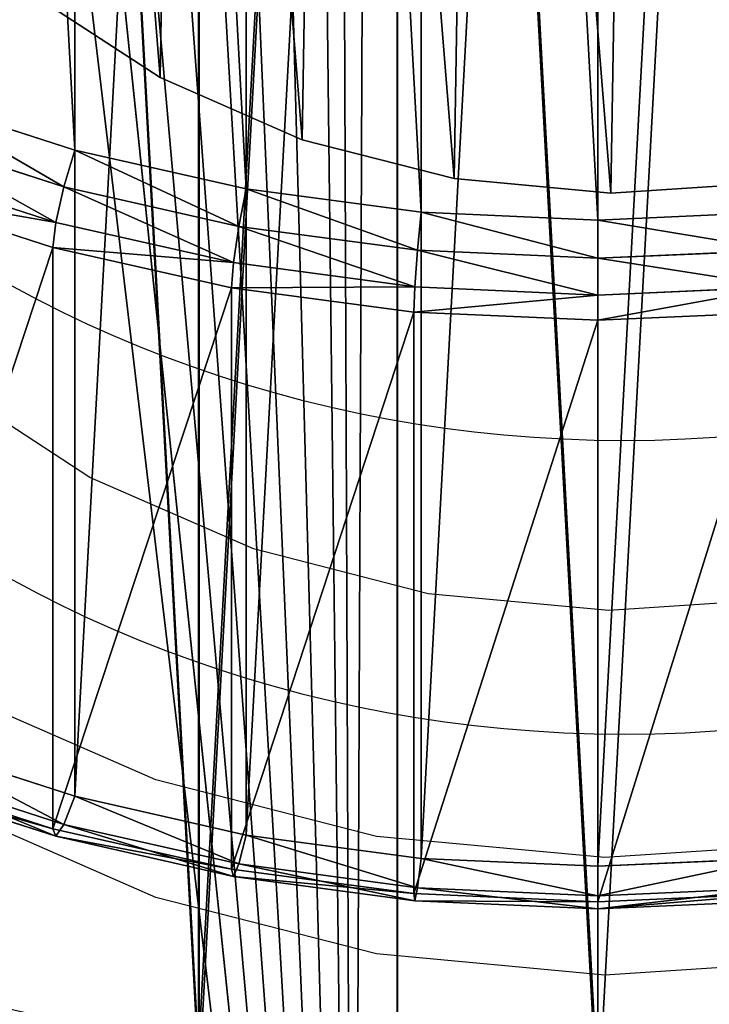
# Model space of a CAD drawing. Extents: x 61 to 680, y 107 to 1063.
# Tile 32 of 186: x 256 to 266, y 248 to 263. Entities that reach past the tile are written whole.
import ezdxf

# ---------------------------------------------------------------- set-up
doc = ezdxf.new("R2010")
doc.units = 0
doc.layers.get('0').update_dxf_attribs({"color": 13, "linetype": 'CONTINUOUS'})

# ---------------------------------------------------------------- blocks, each defined once
blk = doc.blocks.new('GROUP_1')
mesh = blk.add_polyface()
corners = [(1.001, 102.63), (1.446, 90.161), (1, 96.387), (1.45, 108.857), (2.338, 83.982), (2.344, 115.038), (3.67, 77.883), (7.455, 138.96), (5.436, 71.895), (7.627, 66.049), (14.036, 162.523), (10.231, 60.378), (13.442, 54.587), (20.372, 44.689), (15.351, 166.309), (22.061, 185.635), (32.574, 32.487), (31.499, 208.206), (42.314, 230.151), (46.71, 22.589), (54.465, 251.385), (59.3, 16.718), (67.906, 271.827), (87.382, 10.088), (82.584, 291.399), (98.444, 310.027), (89.323, 9.63), (133.698, 3.303), (99.039, 310.644), (115.426, 327.639), (119.918, 331.755), (123.776, 334.963), (128.228, 338.286), (132.849, 341.37), (137.625, 344.207), (178.462, 1.001), (142.545, 346.789), (147.593, 349.108), (152.756, 351.159), (158.02, 352.935), (163.37, 354.432), (168.791, 355.646), (174.27, 356.573), (177.105, 356.908), (179.955, 357.11), (223.252, 2.742), (182.81, 357.177), (185.666, 357.11), (188.515, 356.908), (191.351, 356.573), (196.83, 355.646), (202.251, 354.432), (207.601, 352.935), (212.865, 351.159), (218.028, 349.108), (223.076, 346.789), (227.996, 344.207), (267.702, 8.513), (232.772, 341.37), (237.393, 338.286), (241.845, 334.963), (245.703, 331.755), (250.195, 327.639), (266.581, 310.644), (267.176, 310.027), (283.037, 291.399), (272.553, 9.594), (278.523, 10.743), (284.46, 11.957), (297.715, 271.827), (290.381, 13.241), (296.287, 14.594), (302.131, 16.005), (311.155, 251.385), (313.477, 20.055), (323.307, 230.151), (318.911, 22.589), (333.046, 32.487), (334.122, 208.206), (345.261, 44.701), (343.56, 185.635), (350.27, 166.309), (348.996, 49.66), (352.188, 54.599), (351.585, 162.523), (358.166, 138.96), (352.385, 54.903), (355.389, 60.376), (357.994, 66.049), (360.184, 71.895), (363.277, 115.038), (361.951, 77.883), (363.283, 83.982), (364.171, 108.857), (364.174, 90.161), (364.62, 102.63), (364.621, 96.387)]
mesh.append_faces([[corners[k] for k in face] for face in [(0, 1, 2), (94, 95, 96)]], dxfattribs={"vtx0": -1})
mesh.append_faces([[corners[k] for k in face] for face in [(1, 3, 4), (4, 5, 6), (6, 7, 8), (8, 7, 9), (9, 10, 11), (11, 10, 12), (12, 10, 13), (13, 15, 16), (16, 18, 19), (19, 20, 21), (21, 22, 23), (23, 25, 26), (26, 25, 27), (27, 34, 35), (35, 44, 45), (45, 56, 57), (57, 65, 66), (66, 65, 67), (67, 65, 68), (68, 69, 70), (70, 69, 71), (71, 69, 72), (72, 73, 74), (74, 75, 76), (76, 75, 77), (77, 78, 79), (79, 81, 82), (82, 81, 83), (83, 85, 86), (86, 85, 87), (87, 85, 88), (88, 85, 89), (89, 90, 91), (91, 90, 92), (92, 93, 94)]], dxfattribs={"vtx0": -1, "vtx1": -1})
mesh.append_faces([[corners[k] for k in face] for face in [(1, 0, 3), (4, 3, 5), (6, 5, 7), (9, 7, 10), (13, 10, 14), (13, 14, 15), (16, 15, 17), (16, 17, 18), (19, 18, 20), (21, 20, 22), (23, 22, 24), (23, 24, 25), (27, 25, 28), (27, 28, 29), (27, 29, 30), (27, 30, 31), (27, 31, 32), (27, 32, 33), (27, 33, 34), (35, 34, 36), (35, 36, 37), (35, 37, 38), (35, 38, 39), (35, 39, 40), (35, 40, 41), (35, 41, 42), (35, 42, 43), (35, 43, 44), (45, 44, 46), (45, 46, 47), (45, 47, 48), (45, 48, 49), (45, 49, 50), (45, 50, 51), (45, 51, 52), (45, 52, 53), (45, 53, 54), (45, 54, 55), (45, 55, 56), (57, 56, 58), (57, 58, 59), (57, 59, 60), (57, 60, 61), (57, 61, 62), (57, 62, 63), (57, 63, 64), (57, 64, 65), (68, 65, 69), (72, 69, 73), (74, 73, 75), (77, 75, 78), (79, 78, 80), (79, 80, 81), (83, 81, 84), (83, 84, 85), (89, 85, 90), (92, 90, 93), (94, 93, 95)]], dxfattribs={"vtx0": -1, "vtx2": -1})
mesh = blk.add_polyface()
corners = [(1.446, 90.161, 20), (1.001, 102.63, 20), (1, 96.387, 20), (1.45, 108.857, 20), (2.338, 83.982, 20), (2.344, 115.038, 20), (3.67, 77.883, 20), (7.455, 138.96, 20), (5.436, 71.895, 20), (7.627, 66.049, 20), (14.036, 162.523, 20), (10.231, 60.378, 20), (13.442, 54.587, 20), (20.372, 44.689, 20), (15.351, 166.309, 20), (22.061, 185.635, 20), (32.574, 32.487, 20), (31.499, 208.206, 20), (42.314, 230.151, 20), (46.71, 22.589, 20), (54.465, 251.385, 20), (59.3, 16.718, 20), (67.906, 271.827, 20), (87.382, 10.088, 20), (82.584, 291.399, 20), (98.444, 310.027, 20), (89.323, 9.63, 20), (133.698, 3.303, 20), (99.039, 310.644, 20), (115.426, 327.639, 20), (119.918, 331.755, 20), (123.776, 334.963, 20), (128.228, 338.286, 20), (132.849, 341.37, 20), (137.625, 344.207, 20), (178.462, 1.001, 20), (142.545, 346.789, 20), (147.593, 349.108, 20), (152.756, 351.159, 20), (158.02, 352.935, 20), (163.37, 354.432, 20), (168.791, 355.646, 20), (174.27, 356.573, 20), (177.105, 356.908, 20), (179.955, 357.11, 20), (223.252, 2.742, 20), (182.81, 357.177, 20), (185.666, 357.11, 20), (188.515, 356.908, 20), (191.351, 356.573, 20), (196.83, 355.646, 20), (202.251, 354.432, 20), (207.601, 352.935, 20), (212.865, 351.159, 20), (218.028, 349.108, 20), (223.076, 346.789, 20), (227.996, 344.207, 20), (267.702, 8.513, 20), (232.772, 341.37, 20), (237.393, 338.286, 20), (241.845, 334.963, 20), (245.703, 331.755, 20), (250.195, 327.639, 20), (266.581, 310.644, 20), (267.176, 310.027, 20), (283.037, 291.399, 20), (272.553, 9.594, 20), (278.523, 10.743, 20), (284.46, 11.957, 20), (297.715, 271.827, 20), (290.381, 13.241, 20), (296.287, 14.594, 20), (302.131, 16.005, 20), (311.155, 251.385, 20), (313.477, 20.055, 20), (323.307, 230.151, 20), (318.911, 22.589, 20), (333.046, 32.487, 20), (334.122, 208.206, 20), (345.261, 44.701, 20), (343.56, 185.635, 20), (350.27, 166.309, 20), (348.996, 49.66, 20), (352.188, 54.599, 20), (351.585, 162.523, 20), (358.166, 138.96, 20), (352.385, 54.903, 20), (355.389, 60.376, 20), (357.994, 66.049, 20), (360.184, 71.895, 20), (363.277, 115.038, 20), (361.951, 77.883, 20), (363.283, 83.982, 20), (364.171, 108.857, 20), (364.174, 90.161, 20), (364.62, 102.63, 20), (364.621, 96.387, 20)]
mesh.append_faces([[corners[k] for k in face] for face in [(0, 1, 2), (95, 94, 96)]], dxfattribs={"vtx0": -1})
mesh.append_faces([[corners[k] for k in face] for face in [(1, 0, 3), (3, 4, 5), (5, 6, 7), (7, 9, 10), (10, 13, 14), (14, 13, 15), (15, 16, 17), (17, 16, 18), (18, 19, 20), (20, 21, 22), (22, 23, 24), (24, 23, 25), (25, 27, 28), (28, 27, 29), (29, 27, 30), (30, 27, 31), (31, 27, 32), (32, 27, 33), (33, 27, 34), (34, 35, 36), (36, 35, 37), (37, 35, 38), (38, 35, 39), (39, 35, 40), (40, 35, 41), (41, 35, 42), (42, 35, 43), (43, 35, 44), (44, 45, 46), (46, 45, 47), (47, 45, 48), (48, 45, 49), (49, 45, 50), (50, 45, 51), (51, 45, 52), (52, 45, 53), (53, 45, 54), (54, 45, 55), (55, 45, 56), (56, 57, 58), (58, 57, 59), (59, 57, 60), (60, 57, 61), (61, 57, 62), (62, 57, 63), (63, 57, 64), (64, 57, 65), (65, 68, 69), (69, 72, 73), (73, 74, 75), (75, 77, 78), (78, 79, 80), (80, 79, 81), (81, 83, 84), (84, 83, 85), (85, 89, 90), (90, 92, 93), (93, 94, 95)]], dxfattribs={"vtx0": -1, "vtx1": -1})
mesh.append_faces([[corners[k] for k in face] for face in [(3, 0, 4), (5, 4, 6), (7, 6, 8), (7, 8, 9), (10, 9, 11), (10, 11, 12), (10, 12, 13), (15, 13, 16), (18, 16, 19), (20, 19, 21), (22, 21, 23), (25, 23, 26), (25, 26, 27), (34, 27, 35), (44, 35, 45), (56, 45, 57), (65, 57, 66), (65, 66, 67), (65, 67, 68), (69, 68, 70), (69, 70, 71), (69, 71, 72), (73, 72, 74), (75, 74, 76), (75, 76, 77), (78, 77, 79), (81, 79, 82), (81, 82, 83), (85, 83, 86), (85, 86, 87), (85, 87, 88), (85, 88, 89), (90, 89, 91), (90, 91, 92), (93, 92, 94)]], dxfattribs={"vtx0": -1, "vtx2": -1})
blk = doc.blocks.new('GROUP_13')
for p, q in [((18.034, 2.035), (15.816, 2.828)), ((18.034, 2.035, 20), (15.816, 2.828, 20)), ((15.624, 2.366, 0.134), (17.888, 1.556, 0.134)), ((15.624, 2.366, 19.866), (17.888, 1.556, 19.866)), ((15.484, 2.027, 0.5), (17.782, 1.205, 0.5)), ((15.484, 2.027, 19.5), (17.782, 1.205, 19.5)), ((18.034, 2.035), (17.888, 1.556, 0.134)), ((18.034, 2.035, 20), (17.888, 1.556, 19.866)), ((20.318, 1.462), (18.034, 2.035)), ((20.318, 1.462, 20), (18.034, 2.035, 20)), ((15.433, 1.903, 19), (17.743, 1.076, 19)), ((15.433, 1.903, 1), (17.743, 1.076, 1)), ((17.888, 1.556, 0.134), (17.782, 1.205, 0.5)), ((17.888, 1.556, 19.866), (17.782, 1.205, 19.5)), ((17.888, 1.556, 0.134), (20.22, 0.971, 0.134)), ((17.888, 1.556, 19.866), (20.22, 0.971, 19.866)), ((20.318, 1.462), (20.22, 0.971, 0.134)), ((20.318, 1.462, 20), (20.22, 0.971, 19.866)), ((22.648, 1.117), (20.318, 1.462)), ((22.648, 1.117, 20), (20.318, 1.462, 20)), ((17.782, 1.205, 0.5), (17.743, 1.076, 1)), ((17.782, 1.205, 19.5), (17.743, 1.076, 19)), ((17.782, 1.205, 0.5), (20.149, 0.612, 0.5)), ((17.782, 1.205, 19.5), (20.149, 0.612, 19.5)), ((17.743, 1.076, 1), (17.743, 1.076, 19)), ((17.743, 1.076, 19), (20.123, 0.48, 19)), ((17.743, 1.076, 1), (20.123, 0.48, 1)), ((22.648, 1.117), (22.599, 0.619, 0.134)), ((22.648, 1.117, 20), (22.599, 0.619, 19.866)), ((25, 1.001), (22.648, 1.117)), ((25, 1.001, 20), (22.648, 1.117, 20)), ((27.352, 1.117), (25, 1.001)), ((27.352, 1.117, 20), (25, 1.001, 20)), ((20.22, 0.971, 0.134), (20.149, 0.612, 0.5)), ((20.22, 0.971, 19.866), (20.149, 0.612, 19.5)), ((20.22, 0.971, 0.134), (22.599, 0.619, 0.134)), ((20.22, 0.971, 19.866), (22.599, 0.619, 19.866)), ((25, 1.001), (25, 0.501, 0.134)), ((25, 1.001, 20), (25, 0.501, 19.866)), ((20.149, 0.612, 0.5), (20.123, 0.48, 1)), ((20.149, 0.612, 19.5), (20.123, 0.48, 19)), ((20.149, 0.612, 0.5), (22.563, 0.254, 0.5)), ((20.149, 0.612, 19.5), (22.563, 0.254, 19.5)), ((22.599, 0.619, 0.134), (22.563, 0.254, 0.5)), ((22.599, 0.619, 19.866), (22.563, 0.254, 19.5)), ((22.599, 0.619, 0.134), (25, 0.501, 0.134)), ((22.599, 0.619, 19.866), (25, 0.501, 19.866)), ((25, 0.501, 0.134), (27.401, 0.619, 0.134)), ((25, 0.501, 19.866), (27.401, 0.619, 19.866)), ((20.123, 0.48, 1), (20.123, 0.48, 19)), ((22.55, 0.12, 1), (20.123, 0.48, 1)), ((20.123, 0.48, 19), (22.55, 0.12, 19)), ((25, 0.501, 0.134), (25, 0.134, 0.5)), ((25, 0.501, 19.866), (25, 0.134, 19.5)), ((22.563, 0.254, 0.5), (22.55, 0.12, 1)), ((22.563, 0.254, 19.5), (22.55, 0.12, 19)), ((22.563, 0.254, 0.5), (25, 0.134, 0.5)), ((22.563, 0.254, 19.5), (25, 0.134, 19.5)), ((25, 0.134, 0.5), (27.437, 0.254, 0.5)), ((25, 0.134, 19.5), (27.437, 0.254, 19.5)), ((25, 0.134, 0.5), (25, 0, 1)), ((25, 0.134, 19.5), (25, 0, 19)), ((25, 0, 1), (22.55, 0.12, 1)), ((22.55, 0.12, 1), (22.55, 0.12, 19)), ((22.55, 0.12, 19), (25, 0, 19)), ((27.45, 0.12, 1), (25, 0, 1)), ((25, 0, 19), (27.45, 0.12, 19)), ((25, 0, 1), (25, 0, 19))]:
    blk.add_line(p, q)
mesh = blk.add_polyface()
corners = [(1.117, 27.352), (1.117, 22.648), (1.001, 25), (1.462, 29.682), (1.462, 20.318), (2.035, 31.966), (2.035, 18.034), (2.828, 34.184), (2.828, 15.816), (3.835, 36.313), (3.835, 13.687), (5.046, 38.333), (5.046, 11.667), (6.449, 40.225), (6.449, 9.775), (8.03, 41.97), (8.03, 8.03), (9.775, 43.551), (9.775, 6.449), (11.667, 44.954), (11.667, 5.046), (13.687, 46.165), (13.687, 3.835), (15.816, 47.172), (15.816, 2.828), (18.034, 47.965), (18.034, 2.035), (20.318, 48.538), (20.318, 1.462), (22.648, 48.883), (22.648, 1.117), (25, 48.999), (25, 1.001), (27.352, 48.883), (27.352, 1.117), (29.682, 48.538), (29.682, 1.462), (31.966, 47.965), (31.966, 2.035), (34.184, 47.172), (34.184, 2.828), (36.313, 46.165), (36.313, 3.835), (38.333, 44.954), (38.333, 5.046), (40.225, 43.551), (40.225, 6.449), (41.97, 41.97), (41.97, 8.03), (43.551, 40.225), (43.551, 9.775), (44.954, 38.333), (44.954, 11.667), (46.165, 36.313), (46.165, 13.687), (47.172, 34.184), (47.172, 15.816), (47.965, 31.966), (47.965, 18.034), (48.538, 29.682), (48.538, 20.318), (48.883, 27.352), (48.883, 22.648), (48.999, 25)]
mesh.append_faces([[corners[k] for k in face] for face in [(0, 1, 2), (62, 61, 63)]], dxfattribs={"vtx0": -1})
mesh.append_faces([[corners[k] for k in face] for face in [(1, 3, 4), (4, 5, 6), (6, 7, 8), (8, 9, 10), (10, 11, 12), (12, 13, 14), (14, 15, 16), (16, 17, 18), (18, 19, 20), (20, 21, 22), (22, 23, 24), (24, 25, 26), (26, 27, 28), (28, 29, 30), (30, 31, 32), (32, 33, 34), (34, 35, 36), (36, 37, 38), (38, 39, 40), (40, 41, 42), (42, 43, 44), (44, 45, 46), (46, 47, 48), (48, 49, 50), (50, 51, 52), (52, 53, 54), (54, 55, 56), (56, 57, 58), (58, 59, 60), (60, 61, 62)]], dxfattribs={"vtx0": -1, "vtx1": -1})
mesh.append_faces([[corners[k] for k in face] for face in [(1, 0, 3), (4, 3, 5), (6, 5, 7), (8, 7, 9), (10, 9, 11), (12, 11, 13), (14, 13, 15), (16, 15, 17), (18, 17, 19), (20, 19, 21), (22, 21, 23), (24, 23, 25), (26, 25, 27), (28, 27, 29), (30, 29, 31), (32, 31, 33), (34, 33, 35), (36, 35, 37), (38, 37, 39), (40, 39, 41), (42, 41, 43), (44, 43, 45), (46, 45, 47), (48, 47, 49), (50, 49, 51), (52, 51, 53), (54, 53, 55), (56, 55, 57), (58, 57, 59), (60, 59, 61)]], dxfattribs={"vtx0": -1, "vtx2": -1})
mesh = blk.add_polyface()
corners = [(1.117, 22.648, 20), (1.117, 27.352, 20), (1.001, 25, 20), (1.462, 20.318, 20), (1.462, 29.682, 20), (2.035, 18.034, 20), (2.035, 31.966, 20), (2.828, 15.816, 20), (2.828, 34.184, 20), (3.835, 13.687, 20), (3.835, 36.313, 20), (5.046, 11.667, 20), (5.046, 38.333, 20), (6.449, 9.775, 20), (6.449, 40.225, 20), (8.03, 8.03, 20), (8.03, 41.97, 20), (9.775, 6.449, 20), (9.775, 43.551, 20), (11.667, 5.046, 20), (11.667, 44.954, 20), (13.687, 3.835, 20), (13.687, 46.165, 20), (15.816, 2.828, 20), (15.816, 47.172, 20), (18.034, 2.035, 20), (18.034, 47.965, 20), (20.318, 1.462, 20), (20.318, 48.538, 20), (22.648, 1.117, 20), (22.648, 48.883, 20), (25, 1.001, 20), (25, 48.999, 20), (27.352, 1.117, 20), (27.352, 48.883, 20), (29.682, 1.462, 20), (29.682, 48.538, 20), (31.966, 2.035, 20), (31.966, 47.965, 20), (34.184, 2.828, 20), (34.184, 47.172, 20), (36.313, 3.835, 20), (36.313, 46.165, 20), (38.333, 5.046, 20), (38.333, 44.954, 20), (40.225, 6.449, 20), (40.225, 43.551, 20), (41.97, 8.03, 20), (41.97, 41.97, 20), (43.551, 9.775, 20), (43.551, 40.225, 20), (44.954, 11.667, 20), (44.954, 38.333, 20), (46.165, 13.687, 20), (46.165, 36.313, 20), (47.172, 15.816, 20), (47.172, 34.184, 20), (47.965, 18.034, 20), (47.965, 31.966, 20), (48.538, 20.318, 20), (48.538, 29.682, 20), (48.883, 22.648, 20), (48.883, 27.352, 20), (48.999, 25, 20)]
mesh.append_faces([[corners[k] for k in face] for face in [(0, 1, 2), (62, 61, 63)]], dxfattribs={"vtx0": -1})
mesh.append_faces([[corners[k] for k in face] for face in [(1, 3, 4), (4, 5, 6), (6, 7, 8), (8, 9, 10), (10, 11, 12), (12, 13, 14), (14, 15, 16), (16, 17, 18), (18, 19, 20), (20, 21, 22), (22, 23, 24), (24, 25, 26), (26, 27, 28), (28, 29, 30), (30, 31, 32), (32, 33, 34), (34, 35, 36), (36, 37, 38), (38, 39, 40), (40, 41, 42), (42, 43, 44), (44, 45, 46), (46, 47, 48), (48, 49, 50), (50, 51, 52), (52, 53, 54), (54, 55, 56), (56, 57, 58), (58, 59, 60), (60, 61, 62)]], dxfattribs={"vtx0": -1, "vtx1": -1})
mesh.append_faces([[corners[k] for k in face] for face in [(1, 0, 3), (4, 3, 5), (6, 5, 7), (8, 7, 9), (10, 9, 11), (12, 11, 13), (14, 13, 15), (16, 15, 17), (18, 17, 19), (20, 19, 21), (22, 21, 23), (24, 23, 25), (26, 25, 27), (28, 27, 29), (30, 29, 31), (32, 31, 33), (34, 33, 35), (36, 35, 37), (38, 37, 39), (40, 39, 41), (42, 41, 43), (44, 43, 45), (46, 45, 47), (48, 47, 49), (50, 49, 51), (52, 51, 53), (54, 53, 55), (56, 55, 57), (58, 57, 59), (60, 59, 61)]], dxfattribs={"vtx0": -1, "vtx2": -1})
mesh = blk.add_polyface()
corners = [(15.816, 2.828), (17.888, 1.556, 0.134), (15.624, 2.366, 0.134), (18.034, 2.035)]
mesh.append_faces([[corners[k] for k in face] for face in [(0, 1, 2), (1, 0, 3)]], dxfattribs={"vtx0": -1})
mesh = blk.add_polyface()
corners = [(17.888, 1.556, 19.866), (15.816, 2.828, 20), (15.624, 2.366, 19.866), (18.034, 2.035, 20)]
mesh.append_faces([[corners[k] for k in face] for face in [(0, 1, 2), (1, 0, 3)]], dxfattribs={"vtx0": -1})
mesh = blk.add_polyface()
corners = [(15.624, 2.366, 0.134), (17.782, 1.205, 0.5), (15.484, 2.027, 0.5), (17.888, 1.556, 0.134)]
mesh.append_faces([[corners[k] for k in face] for face in [(0, 1, 2), (1, 0, 3)]], dxfattribs={"vtx0": -1})
mesh = blk.add_polyface()
corners = [(17.782, 1.205, 19.5), (15.624, 2.366, 19.866), (15.484, 2.027, 19.5), (17.888, 1.556, 19.866)]
mesh.append_faces([[corners[k] for k in face] for face in [(0, 1, 2), (1, 0, 3)]], dxfattribs={"vtx0": -1})
mesh = blk.add_polyface()
corners = [(17.743, 1.076, 1), (15.484, 2.027, 0.5), (17.782, 1.205, 0.5), (15.433, 1.903, 1)]
mesh.append_faces([[corners[k] for k in face] for face in [(0, 1, 2), (1, 0, 3)]], dxfattribs={"vtx0": -1})
mesh = blk.add_polyface()
corners = [(17.782, 1.205, 19.5), (15.433, 1.903, 19), (17.743, 1.076, 19), (15.484, 2.027, 19.5)]
mesh.append_faces([[corners[k] for k in face] for face in [(0, 1, 2), (1, 0, 3)]], dxfattribs={"vtx0": -1})
mesh = blk.add_polyface()
corners = [(18.034, 2.035), (20.22, 0.971, 0.134), (17.888, 1.556, 0.134), (20.318, 1.462)]
mesh.append_faces([[corners[k] for k in face] for face in [(0, 1, 2), (1, 0, 3)]], dxfattribs={"vtx0": -1})
mesh = blk.add_polyface()
corners = [(20.22, 0.971, 19.866), (18.034, 2.035, 20), (17.888, 1.556, 19.866), (20.318, 1.462, 20)]
mesh.append_faces([[corners[k] for k in face] for face in [(0, 1, 2), (1, 0, 3)]], dxfattribs={"vtx0": -1})
mesh = blk.add_polyface()
corners = [(17.743, 1.076, 19), (15.433, 1.903, 1), (17.743, 1.076, 1), (15.433, 1.903, 19)]
mesh.append_faces([[corners[k] for k in face] for face in [(0, 1, 2), (1, 0, 3)]], dxfattribs={"vtx0": -1})
mesh = blk.add_polyface()
corners = [(17.888, 1.556, 0.134), (20.149, 0.612, 0.5), (17.782, 1.205, 0.5), (20.22, 0.971, 0.134)]
mesh.append_faces([[corners[k] for k in face] for face in [(0, 1, 2), (1, 0, 3)]], dxfattribs={"vtx0": -1})
mesh = blk.add_polyface()
corners = [(20.149, 0.612, 19.5), (17.888, 1.556, 19.866), (17.782, 1.205, 19.5), (20.22, 0.971, 19.866)]
mesh.append_faces([[corners[k] for k in face] for face in [(0, 1, 2), (1, 0, 3)]], dxfattribs={"vtx0": -1})
mesh = blk.add_polyface()
corners = [(20.318, 1.462), (22.599, 0.619, 0.134), (20.22, 0.971, 0.134), (22.648, 1.117)]
mesh.append_faces([[corners[k] for k in face] for face in [(0, 1, 2), (1, 0, 3)]], dxfattribs={"vtx0": -1})
mesh = blk.add_polyface()
corners = [(22.599, 0.619, 19.866), (20.318, 1.462, 20), (20.22, 0.971, 19.866), (22.648, 1.117, 20)]
mesh.append_faces([[corners[k] for k in face] for face in [(0, 1, 2), (1, 0, 3)]], dxfattribs={"vtx0": -1})
mesh = blk.add_polyface()
corners = [(20.123, 0.48, 1), (17.782, 1.205, 0.5), (20.149, 0.612, 0.5), (17.743, 1.076, 1)]
mesh.append_faces([[corners[k] for k in face] for face in [(0, 1, 2), (1, 0, 3)]], dxfattribs={"vtx0": -1})
mesh = blk.add_polyface()
corners = [(20.149, 0.612, 19.5), (17.743, 1.076, 19), (20.123, 0.48, 19), (17.782, 1.205, 19.5)]
mesh.append_faces([[corners[k] for k in face] for face in [(0, 1, 2), (1, 0, 3)]], dxfattribs={"vtx0": -1})
mesh = blk.add_polyface()
corners = [(20.123, 0.48, 19), (17.743, 1.076, 1), (20.123, 0.48, 1), (17.743, 1.076, 19)]
mesh.append_faces([[corners[k] for k in face] for face in [(0, 1, 2), (1, 0, 3)]], dxfattribs={"vtx0": -1})
mesh = blk.add_polyface()
corners = [(22.648, 1.117), (25, 0.501, 0.134), (22.599, 0.619, 0.134), (25, 1.001)]
mesh.append_faces([[corners[k] for k in face] for face in [(0, 1, 2), (1, 0, 3)]], dxfattribs={"vtx0": -1})
mesh = blk.add_polyface()
corners = [(25, 0.501, 19.866), (22.648, 1.117, 20), (22.599, 0.619, 19.866), (25, 1.001, 20)]
mesh.append_faces([[corners[k] for k in face] for face in [(0, 1, 2), (1, 0, 3)]], dxfattribs={"vtx0": -1})
mesh = blk.add_polyface()
corners = [(27.352, 1.117), (25, 0.501, 0.134), (25, 1.001), (27.401, 0.619, 0.134)]
mesh.append_faces([[corners[k] for k in face] for face in [(0, 1, 2), (1, 0, 3)]], dxfattribs={"vtx0": -1})
mesh = blk.add_polyface()
corners = [(27.401, 0.619, 19.866), (25, 1.001, 20), (25, 0.501, 19.866), (27.352, 1.117, 20)]
mesh.append_faces([[corners[k] for k in face] for face in [(0, 1, 2), (1, 0, 3)]], dxfattribs={"vtx0": -1})
mesh = blk.add_polyface()
corners = [(20.22, 0.971, 0.134), (22.563, 0.254, 0.5), (20.149, 0.612, 0.5), (22.599, 0.619, 0.134)]
mesh.append_faces([[corners[k] for k in face] for face in [(0, 1, 2), (1, 0, 3)]], dxfattribs={"vtx0": -1})
mesh = blk.add_polyface()
corners = [(22.563, 0.254, 19.5), (20.22, 0.971, 19.866), (20.149, 0.612, 19.5), (22.599, 0.619, 19.866)]
mesh.append_faces([[corners[k] for k in face] for face in [(0, 1, 2), (1, 0, 3)]], dxfattribs={"vtx0": -1})
mesh = blk.add_polyface()
corners = [(22.55, 0.12, 1), (20.149, 0.612, 0.5), (22.563, 0.254, 0.5), (20.123, 0.48, 1)]
mesh.append_faces([[corners[k] for k in face] for face in [(0, 1, 2), (1, 0, 3)]], dxfattribs={"vtx0": -1})
mesh = blk.add_polyface()
corners = [(22.563, 0.254, 19.5), (20.123, 0.48, 19), (22.55, 0.12, 19), (20.149, 0.612, 19.5)]
mesh.append_faces([[corners[k] for k in face] for face in [(0, 1, 2), (1, 0, 3)]], dxfattribs={"vtx0": -1})
mesh = blk.add_polyface()
corners = [(22.599, 0.619, 0.134), (25, 0.134, 0.5), (22.563, 0.254, 0.5), (25, 0.501, 0.134)]
mesh.append_faces([[corners[k] for k in face] for face in [(0, 1, 2), (1, 0, 3)]], dxfattribs={"vtx0": -1})
mesh = blk.add_polyface()
corners = [(25, 0.134, 19.5), (22.599, 0.619, 19.866), (22.563, 0.254, 19.5), (25, 0.501, 19.866)]
mesh.append_faces([[corners[k] for k in face] for face in [(0, 1, 2), (1, 0, 3)]], dxfattribs={"vtx0": -1})
mesh = blk.add_polyface()
corners = [(27.401, 0.619, 0.134), (25, 0.134, 0.5), (25, 0.501, 0.134), (27.437, 0.254, 0.5)]
mesh.append_faces([[corners[k] for k in face] for face in [(0, 1, 2), (1, 0, 3)]], dxfattribs={"vtx0": -1})
mesh = blk.add_polyface()
corners = [(27.437, 0.254, 19.5), (25, 0.501, 19.866), (25, 0.134, 19.5), (27.401, 0.619, 19.866)]
mesh.append_faces([[corners[k] for k in face] for face in [(0, 1, 2), (1, 0, 3)]], dxfattribs={"vtx0": -1})
mesh = blk.add_polyface()
corners = [(22.55, 0.12, 19), (20.123, 0.48, 1), (22.55, 0.12, 1), (20.123, 0.48, 19)]
mesh.append_faces([[corners[k] for k in face] for face in [(0, 1, 2), (1, 0, 3)]], dxfattribs={"vtx0": -1})
mesh = blk.add_polyface()
corners = [(25, 0, 1), (22.563, 0.254, 0.5), (25, 0.134, 0.5), (22.55, 0.12, 1)]
mesh.append_faces([[corners[k] for k in face] for face in [(0, 1, 2), (1, 0, 3)]], dxfattribs={"vtx0": -1})
mesh = blk.add_polyface()
corners = [(25, 0.134, 19.5), (22.55, 0.12, 19), (25, 0, 19), (22.563, 0.254, 19.5)]
mesh.append_faces([[corners[k] for k in face] for face in [(0, 1, 2), (1, 0, 3)]], dxfattribs={"vtx0": -1})
mesh = blk.add_polyface()
corners = [(27.45, 0.12, 1), (25, 0.134, 0.5), (27.437, 0.254, 0.5), (25, 0, 1)]
mesh.append_faces([[corners[k] for k in face] for face in [(0, 1, 2), (1, 0, 3)]], dxfattribs={"vtx0": -1})
mesh = blk.add_polyface()
corners = [(27.437, 0.254, 19.5), (25, 0, 19), (27.45, 0.12, 19), (25, 0.134, 19.5)]
mesh.append_faces([[corners[k] for k in face] for face in [(0, 1, 2), (1, 0, 3)]], dxfattribs={"vtx0": -1})
mesh = blk.add_polyface()
corners = [(25, 0, 19), (22.55, 0.12, 1), (25, 0, 1), (22.55, 0.12, 19)]
mesh.append_faces([[corners[k] for k in face] for face in [(0, 1, 2), (1, 0, 3)]], dxfattribs={"vtx0": -1})
mesh = blk.add_polyface()
corners = [(27.45, 0.12, 19), (25, 0, 1), (27.45, 0.12, 1), (25, 0, 19)]
mesh.append_faces([[corners[k] for k in face] for face in [(0, 1, 2), (1, 0, 3)]], dxfattribs={"vtx0": -1})
blk = doc.blocks.new('GROUP_19')
for points in [[(39.109, 17.01, 70), (35.757, 16.767, 70), (32.414, 17.11, 70), (29.181, 18.028, 70), (26.157, 19.493, 70), (23.433, 21.462, 70), (21.093, 23.873, 70), (19.206, 26.654, 70), (17.831, 29.721, 70), (17.01, 32.98, 70), (16.767, 36.332, 70), (17.11, 39.675, 70), (18.028, 42.908, 70), (19.493, 45.932, 70), (21.462, 48.656, 70), (23.873, 50.997, 70), (26.654, 52.883, 70), (29.721, 54.258, 70), (32.98, 55.079, 70), (36.332, 55.322, 70), (39.675, 54.979, 70)], [(39.109, 17.01, 74), (35.757, 16.767, 74), (32.414, 17.11, 74), (29.181, 18.028, 74), (26.157, 19.493, 74), (23.433, 21.462, 74), (21.093, 23.873, 74), (19.206, 26.654, 74), (17.831, 29.721, 74), (17.01, 32.98, 74), (16.767, 36.332, 74), (17.11, 39.675, 74), (18.028, 42.908, 74), (19.493, 45.932, 74), (21.462, 48.656, 74), (23.873, 50.997, 74), (26.654, 52.883, 74), (29.721, 54.258, 74), (32.98, 55.079, 74), (36.332, 55.322, 74), (39.675, 54.979, 74)], [(38.471, 20.974, 70), (35.817, 20.782, 70), (33.17, 21.053, 70), (30.611, 21.78, 70), (28.216, 22.94, 70), (26.06, 24.499, 70), (24.207, 26.408, 70), (22.713, 28.61, 70), (22.713, 28.61, 70), (21.625, 31.038, 70), (20.974, 33.618, 70), (20.782, 36.272, 70), (21.053, 38.919, 70), (21.78, 41.478, 70), (22.94, 43.873, 70), (24.499, 46.029, 70), (26.408, 47.883, 70), (28.61, 49.376, 70), (31.038, 50.465, 70), (33.618, 51.115, 70), (36.272, 51.307, 70), (38.919, 51.036, 70)], [(38.152, 22.956, 60), (35.847, 22.789, 60), (33.548, 23.025, 60), (31.325, 23.656, 60), (29.246, 24.664, 60), (27.373, 26.017, 60), (25.764, 27.675, 60), (24.466, 29.588, 60), (23.521, 31.696, 60), (22.956, 33.937, 60), (22.956, 33.937, 60), (22.789, 36.242, 60), (23.025, 38.541, 60), (23.656, 40.764, 60), (24.664, 42.843, 60), (26.017, 44.716, 60), (27.675, 46.326, 60), (29.588, 47.623, 60), (31.696, 48.568, 60), (33.937, 49.133, 60), (36.242, 49.3, 60), (38.541, 49.064, 60)]]:
    blk.add_polyline3d(points)
at = {"extrusion": (0, 0, -1)}
blk.add_circle((-36.045, 36.045, -60), 17.272, dxfattribs=at)
at = {"extrusion": (1.9675e-15, 1.02622e-14, -1)}
blk.add_circle((-36.045, 36.045, -70), 17.272, dxfattribs=at)
mesh = blk.add_polyface()
corners = [(22.956, 33.937, 60), (23.025, 38.541, 60), (22.789, 36.242, 60), (23.521, 31.696, 60), (23.656, 40.764, 60), (24.466, 29.588, 60), (24.664, 42.843, 60), (25.764, 27.675, 60), (26.017, 44.716, 60), (27.373, 26.017, 60), (27.675, 46.326, 60), (29.246, 24.664, 60), (29.588, 47.623, 60), (31.325, 23.656, 60), (31.696, 48.568, 60), (33.548, 23.025, 60), (33.937, 49.133, 60), (35.847, 22.789, 60), (36.242, 49.3, 60), (38.152, 22.956, 60), (38.541, 49.064, 60), (40.393, 23.521, 60), (40.764, 48.433, 60), (42.501, 24.466, 60), (42.843, 47.425, 60), (44.414, 25.764, 60), (44.716, 46.072, 60), (46.072, 27.373, 60), (46.326, 44.414, 60), (47.425, 29.246, 60), (47.623, 42.501, 60), (48.433, 31.325, 60), (48.568, 40.393, 60), (49.064, 33.548, 60), (49.133, 38.152, 60), (49.3, 35.847, 60)]
mesh.append_faces([[corners[k] for k in face] for face in [(0, 1, 2), (34, 33, 35)]], dxfattribs={"vtx0": -1})
mesh.append_faces([[corners[k] for k in face] for face in [(1, 3, 4), (4, 5, 6), (6, 7, 8), (8, 9, 10), (10, 11, 12), (12, 13, 14), (14, 15, 16), (16, 17, 18), (18, 19, 20), (20, 21, 22), (22, 23, 24), (24, 25, 26), (26, 27, 28), (28, 29, 30), (30, 31, 32), (32, 33, 34)]], dxfattribs={"vtx0": -1, "vtx1": -1})
mesh.append_faces([[corners[k] for k in face] for face in [(1, 0, 3), (4, 3, 5), (6, 5, 7), (8, 7, 9), (10, 9, 11), (12, 11, 13), (14, 13, 15), (16, 15, 17), (18, 17, 19), (20, 19, 21), (22, 21, 23), (24, 23, 25), (26, 25, 27), (28, 27, 29), (30, 29, 31), (32, 31, 33)]], dxfattribs={"vtx0": -1, "vtx2": -1})
blk = doc.blocks.new('GROUP_20')
blk.add_blockref('GROUP_19', (0, 0))
blk = doc.blocks.new('GROUP_5')
for centre, radius in [((84.842, 84.842), 76.358), ((84.842, 84.842, 134.737), 54.737)]:
    blk.add_circle(centre, radius)
at = {"xscale": 0.7575757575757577, "yscale": 0.7575757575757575, "zscale": -0.909090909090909, "rotation": 359.9999999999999}
blk.add_blockref('GROUP_20', (57.831, 57.269, 211.004), dxfattribs=at)
mesh = blk.add_polyface()
corners = [(62.236, 82.616, 160), (62.236, 87.069, 160), (62.127, 84.842, 160), (62.563, 80.411, 160), (62.563, 89.274, 160), (63.105, 91.436, 160), (63.105, 78.248, 160), (63.856, 76.149, 160), (63.856, 93.535, 160), (64.809, 74.134, 160), (64.809, 95.55, 160), (65.955, 97.462, 160), (65.955, 72.222, 160), (67.283, 99.253, 160), (67.283, 70.432, 160), (68.78, 68.78, 160), (68.78, 100.904, 160), (70.432, 67.283, 160), (70.432, 102.401, 160), (72.222, 103.729, 160), (72.222, 65.955, 160), (74.134, 64.809, 160), (74.134, 104.875, 160), (76.149, 105.828, 160), (76.149, 63.856, 160), (78.248, 106.579, 160), (78.248, 63.105, 160), (80.411, 62.563, 160), (80.411, 107.121, 160), (82.616, 107.448, 160), (82.616, 62.236, 160), (84.842, 62.127, 160), (84.842, 107.557, 160), (87.069, 62.236, 160), (87.069, 107.448, 160), (89.274, 62.563, 160), (89.274, 107.121, 160), (91.436, 63.105, 160), (91.436, 106.579, 160), (93.535, 105.828, 160), (93.535, 63.856, 160), (95.55, 64.809, 160), (95.55, 104.875, 160), (97.462, 65.955, 160), (97.462, 103.729, 160), (99.253, 67.283, 160), (99.253, 102.401, 160), (100.904, 100.904, 160), (100.904, 68.78, 160), (102.401, 70.432, 160), (102.401, 99.253, 160), (103.729, 97.462, 160), (103.729, 72.222, 160), (104.875, 74.134, 160), (104.875, 95.55, 160), (105.828, 76.149, 160), (105.828, 93.535, 160), (106.579, 91.436, 160), (106.579, 78.248, 160), (107.121, 89.274, 160), (107.121, 80.411, 160), (107.448, 82.616, 160), (107.448, 87.069, 160), (107.557, 84.842, 160)]
mesh.append_faces([[corners[k] for k in face] for face in [(0, 1, 2), (62, 61, 63)]], dxfattribs={"vtx0": -1})
mesh.append_faces([[corners[k] for k in face] for face in [(1, 3, 4), (4, 3, 5), (5, 7, 8), (8, 9, 10), (10, 9, 11), (11, 12, 13), (13, 15, 16), (16, 17, 18), (18, 17, 19), (19, 21, 22), (22, 21, 23), (23, 24, 25), (25, 27, 28), (28, 27, 29), (29, 31, 32), (32, 33, 34), (34, 35, 36), (36, 37, 38), (38, 37, 39), (39, 41, 42), (42, 43, 44), (44, 45, 46), (46, 45, 47), (47, 49, 50), (50, 49, 51), (51, 53, 54), (54, 55, 56), (56, 55, 57), (57, 58, 59), (59, 61, 62)]], dxfattribs={"vtx0": -1, "vtx1": -1})
mesh.append_faces([[corners[k] for k in face] for face in [(1, 0, 3), (5, 3, 6), (5, 6, 7), (8, 7, 9), (11, 9, 12), (13, 12, 14), (13, 14, 15), (16, 15, 17), (19, 17, 20), (19, 20, 21), (23, 21, 24), (25, 24, 26), (25, 26, 27), (29, 27, 30), (29, 30, 31), (32, 31, 33), (34, 33, 35), (36, 35, 37), (39, 37, 40), (39, 40, 41), (42, 41, 43), (44, 43, 45), (47, 45, 48), (47, 48, 49), (51, 49, 52), (51, 52, 53), (54, 53, 55), (57, 55, 58), (59, 58, 60), (59, 60, 61)]], dxfattribs={"vtx0": -1, "vtx2": -1})
mesh = blk.add_polyface()
corners = [(62.275, 87.065, 159.091), (62.275, 82.619, 159.091), (62.166, 84.842, 159.091), (62.602, 89.266, 159.091), (62.602, 80.418, 159.091), (63.142, 91.425, 159.091), (63.142, 78.26, 159.091), (63.892, 93.52, 159.091), (63.892, 76.164, 159.091), (64.844, 95.532, 159.091), (64.844, 74.153, 159.091), (65.988, 97.44, 159.091), (65.988, 72.244, 159.091), (67.313, 99.228, 159.091), (67.313, 70.457, 159.091), (68.808, 68.808, 159.091), (68.808, 100.876, 159.091), (70.457, 67.313, 159.091), (70.457, 102.371, 159.091), (72.244, 103.697, 159.091), (72.244, 65.988, 159.091), (74.153, 64.844, 159.091), (74.153, 104.841, 159.091), (76.164, 105.792, 159.091), (76.164, 63.892, 159.091), (78.26, 106.542, 159.091), (78.26, 63.142, 159.091), (80.418, 62.602, 159.091), (80.418, 107.082, 159.091), (82.619, 107.409, 159.091), (82.619, 62.275, 159.091), (84.842, 62.166, 159.091), (84.842, 107.518, 159.091), (87.065, 107.409, 159.091), (87.065, 62.275, 159.091), (89.266, 107.082, 159.091), (89.266, 62.602, 159.091), (91.425, 63.142, 159.091), (91.425, 106.542, 159.091), (93.52, 105.792, 159.091), (93.52, 63.892, 159.091), (95.532, 64.844, 159.091), (95.532, 104.841, 159.091), (97.44, 65.988, 159.091), (97.44, 103.697, 159.091), (99.228, 102.371, 159.091), (99.228, 67.313, 159.091), (100.876, 100.876, 159.091), (100.876, 68.808, 159.091), (102.371, 70.457, 159.091), (102.371, 99.228, 159.091), (103.697, 97.44, 159.091), (103.697, 72.244, 159.091), (104.841, 74.153, 159.091), (104.841, 95.532, 159.091), (105.792, 76.164, 159.091), (105.792, 93.52, 159.091), (106.542, 91.425, 159.091), (106.542, 78.26, 159.091), (107.082, 89.266, 159.091), (107.082, 80.418, 159.091), (107.409, 87.065, 159.091), (107.409, 82.619, 159.091), (107.518, 84.842, 159.091)]
mesh.append_faces([[corners[k] for k in face] for face in [(0, 1, 2), (62, 61, 63)]], dxfattribs={"vtx0": -1})
mesh.append_faces([[corners[k] for k in face] for face in [(1, 3, 4), (4, 5, 6), (6, 7, 8), (8, 9, 10), (10, 11, 12), (12, 13, 14), (14, 13, 15), (15, 16, 17), (17, 19, 20), (20, 19, 21), (21, 23, 24), (24, 25, 26), (26, 25, 27), (27, 29, 30), (30, 29, 31), (31, 33, 34), (34, 35, 36), (36, 35, 37), (37, 39, 40), (40, 39, 41), (41, 42, 43), (43, 45, 46), (46, 47, 48), (48, 47, 49), (49, 51, 52), (52, 51, 53), (53, 54, 55), (55, 57, 58), (58, 59, 60), (60, 61, 62)]], dxfattribs={"vtx0": -1, "vtx1": -1})
mesh.append_faces([[corners[k] for k in face] for face in [(1, 0, 3), (4, 3, 5), (6, 5, 7), (8, 7, 9), (10, 9, 11), (12, 11, 13), (15, 13, 16), (17, 16, 18), (17, 18, 19), (21, 19, 22), (21, 22, 23), (24, 23, 25), (27, 25, 28), (27, 28, 29), (31, 29, 32), (31, 32, 33), (34, 33, 35), (37, 35, 38), (37, 38, 39), (41, 39, 42), (43, 42, 44), (43, 44, 45), (46, 45, 47), (49, 47, 50), (49, 50, 51), (53, 51, 54), (55, 54, 56), (55, 56, 57), (58, 57, 59), (60, 59, 61)]], dxfattribs={"vtx0": -1, "vtx2": -1})
blk = doc.blocks.new('GROUP_14')
at = {"xscale": 1.2, "yscale": 1.199999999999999}
blk.add_blockref('GROUP_5', (0, 0), dxfattribs=at)
blk.add_blockref('GROUP_13', (76.811, 76.811, 160))
blk = doc.blocks.new('GROUP_9')
blk.add_blockref('GROUP_1', (9.172, 122.317, 500.5))
at = {"extrusion": (0, 0.430511, 0.902585), "xscale": 1.1, "yscale": 1.1, "zscale": 1.1, "rotation": 180}
blk.add_blockref('GROUP_14', (-79.228, 613.189, 1262.098), dxfattribs=at)

msp = doc.modelspace()

# ---------------------------------------------------------------- block references
msp.add_blockref('GROUP_9', (72.909, 107.246, -0.5))

doc.saveas('drawing.dxf')
